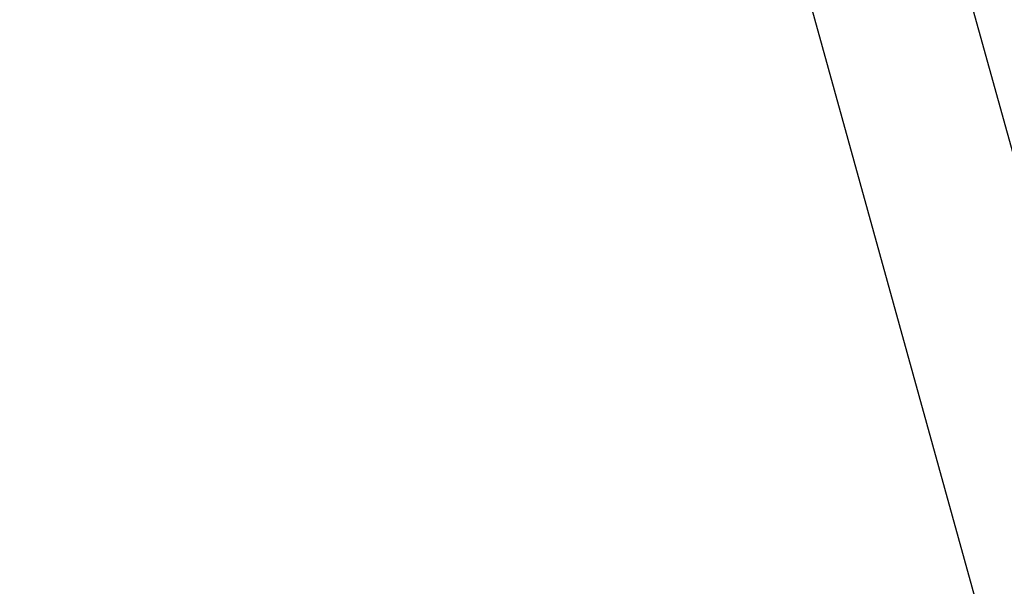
# Model space of a CAD drawing. Extents: x 1 to 133, y -67 to 66.
# Tile 256 of 256: x 24.37911 to 24.38891, y -13.5039 to -13.49826. Entities that reach past the tile are written whole.
import ezdxf

# ---------------------------------------------------------------- set-up
doc = ezdxf.new("R2010")
doc.units = 0
doc.header["$LTSCALE"] = 25.4
doc.layers.get('0').update_dxf_attribs({"color": 13, "linetype": 'CONTINUOUS'})

# ---------------------------------------------------------------- blocks, each defined once
blk = doc.blocks.new('MEKONG-4698_STL')
at = {"color": 250}
for p, q in [((25.0694523, -15.960145, 725.6272583), (22.9179401, -8.1984949, 705.255249)), ((22.9179401, -8.1984949, 705.255249), (25.0751591, -15.9722691, 705.2540894)), ((25.0694523, -15.960145, 725.6272583), (22.9179401, -8.1984949, 705.255249)), ((22.9179401, -8.1984949, 705.255249), (25.0751591, -15.9722691, 705.2540894))]:
    blk.add_line(p, q, dxfattribs=at)
mesh = blk.add_polyface(dxfattribs=at)
corners = [(25.8417759, -11.0801373, 45.2547836), (25.8417759, 11.0747728, 45.2580872), (24.3833981, -0.0026822, 45.2564354), (30.1175156, -21.4026833, 45.2532463), (30.1175156, 21.3973179, 45.2596245), (36.9192314, -30.2668533, 45.2519264), (36.9192314, 30.261488, 45.2609444), (45.7834015, -37.0685692, 45.2509117), (45.7834015, 37.0632019, 45.2619591), (56.1059456, -41.3443069, 45.2502747), (56.1059456, 41.3389435, 45.2625961), (67.183403, -42.8026848, 45.2500572), (67.183403, 42.7973175, 45.2628136), (78.2608566, -41.3443069, 45.2502747), (78.2608566, 41.3389435, 45.2625961), (88.5834045, -37.0685692, 45.2509117), (88.5834045, 37.0632019, 45.2619591), (97.4475708, -30.2668533, 45.2519264), (97.4475708, 30.261488, 45.2609444), (104.2492828, -21.4026833, 45.2532463), (104.2492828, 21.3973179, 45.2596245), (108.5250244, -11.0801373, 45.2547836), (108.5250244, 11.0747728, 45.2580872), (109.9834061, -0.0026822, 45.2564354)]
mesh.append_faces([[corners[k] for k in face] for face in [(0, 1, 2), (22, 21, 23)]], dxfattribs={"vtx0": -1, "color": 250})
mesh.append_faces([[corners[k] for k in face] for face in [(1, 3, 4), (4, 5, 6), (6, 7, 8), (8, 9, 10), (10, 11, 12), (12, 13, 14), (14, 15, 16), (16, 17, 18), (18, 19, 20), (20, 21, 22)]], dxfattribs={"vtx0": -1, "vtx1": -1, "color": 250})
mesh.append_faces([[corners[k] for k in face] for face in [(1, 0, 3), (4, 3, 5), (6, 5, 7), (8, 7, 9), (10, 9, 11), (12, 11, 13), (14, 13, 15), (16, 15, 17), (18, 17, 19), (20, 19, 21)]], dxfattribs={"vtx0": -1, "vtx2": -1, "color": 250})

msp = doc.modelspace()

# ---------------------------------------------------------------- block references
at = {"color": 0}
msp.add_blockref('MEKONG-4698_STL', (0, 0), dxfattribs=at)

doc.saveas('drawing.dxf')
